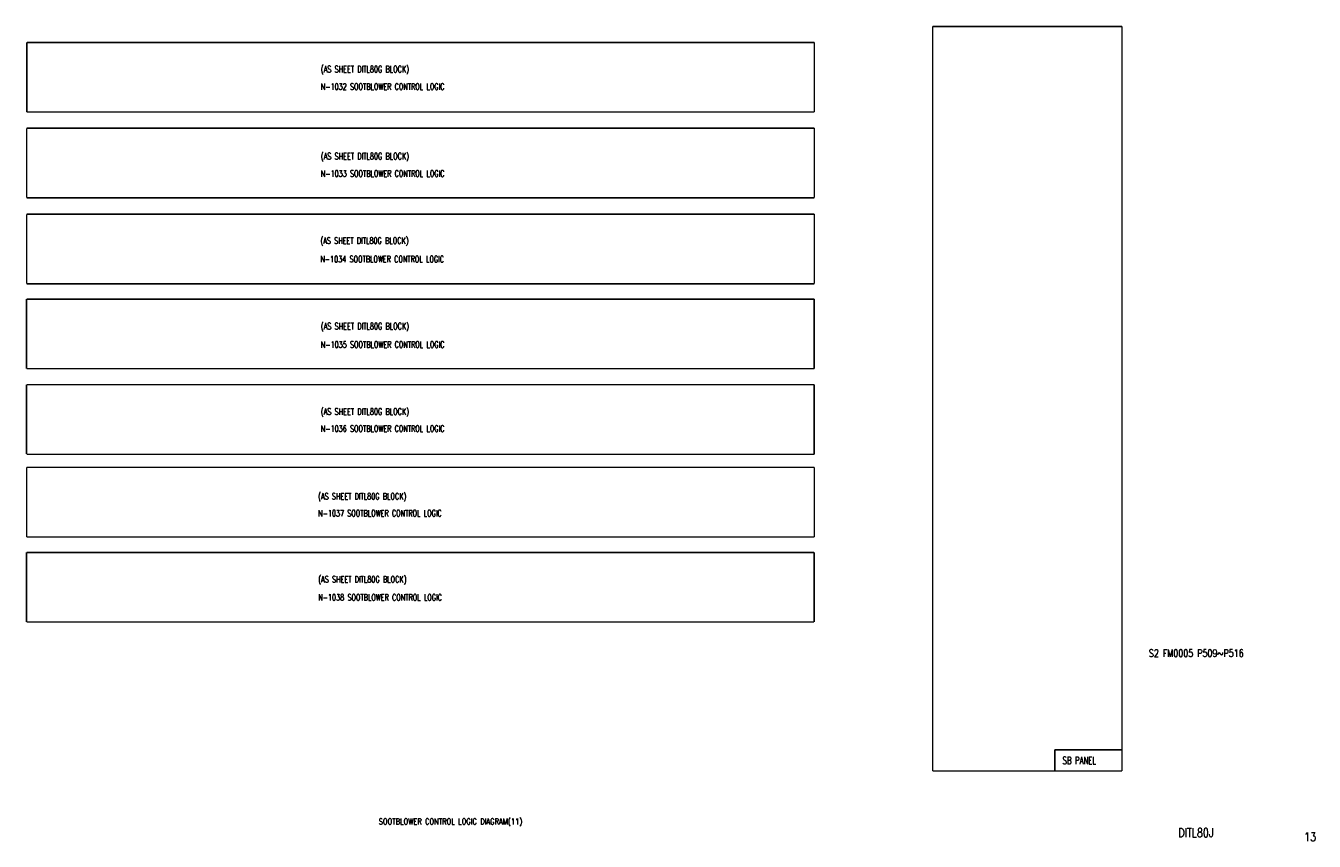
# Model space of a CAD drawing. Extents: x 17 to 460, y -301 to -21.
import ezdxf
from ezdxf.enums import TextEntityAlignment as Align

# ---------------------------------------------------------------- set-up
doc = ezdxf.new("R2010")
doc.units = 0
doc.header["$MEASUREMENT"] = 0
doc.linetypes.add('CENTER', pattern=[20, 8.8, -1, 0.4, -1, 8.8])
for name, color, linetype in [('CEN', 1, 'CENTER'), ('CON', 4, 'CONTINUOUS'), ('DCS', 7, 'CONTINUOUS')]:
    doc.layers.add(name, color=color, linetype=linetype)
doc.styles.add('ROMANS', font='romans', dxfattribs={"width": 0.8})

msp = doc.modelspace()

# ---------------------------------------------------------------- linework, layer by layer
at = {"layer": 'CEN', "const_width": 0.5}
for points in [[(393.99, -21.07), (328.96, -21.07)], [(328.96, -21.07), (328.96, -276.97)], [(394.02, -276.97), (394.02, -21.07)], [(17.74, -50.45), (17.74, -26.56)], [(17.78, -26.56), (288.34, -26.56)], [(288.34, -26.53), (288.34, -50.48)], [(288.34, -50.48), (17.75, -50.48)], [(17.68, -79.92), (17.68, -56.03)], [(17.72, -56.03), (288.28, -56.03)], [(288.28, -56), (288.28, -79.95)], [(288.28, -79.95), (17.69, -79.95)], [(17.67, -109.48), (17.67, -85.59)], [(17.71, -85.59), (288.28, -85.59)], [(288.28, -85.57), (288.28, -109.51)], [(288.28, -109.51), (17.69, -109.51)], [(17.66, -138.68), (17.66, -114.79)], [(17.7, -114.79), (288.26, -114.79)], [(288.26, -114.76), (288.26, -138.71)], [(288.26, -138.71), (17.68, -138.71)], [(17.65, -168.07), (17.65, -144.19)], [(17.69, -144.18), (288.26, -144.18)], [(288.26, -144.16), (288.26, -168.1)], [(288.26, -168.1), (17.67, -168.1)], [(17.68, -196.53), (17.68, -172.64)], [(17.72, -172.64), (288.29, -172.64)], [(288.29, -172.61), (288.29, -196.56)], [(288.29, -196.56), (17.7, -196.56)], [(17.64, -225.77), (17.64, -201.88)], [(17.68, -201.88), (288.24, -201.88)], [(288.24, -201.86), (288.24, -225.8)], [(288.24, -225.8), (17.66, -225.8)], [(328.96, -276.97), (394, -276.97)]]:
    msp.add_lwpolyline(points, dxfattribs=at)
at = {"layer": 'CON'}
for q in [(370.99, -276.68), (394.14, -269.73)]:
    msp.add_line((370.99, -269.73), q, dxfattribs=at)

# ---------------------------------------------------------------- texts
at = {"layer": 'CON', "style": 'ROMANS', "width": 0.7}
for s, height, p in [('(AS SHEET DITL80G BLOCK)', 2.2, (118.75, -37.49)), ('N-1032 SOOTBLOWER CONTROL LOGIC', 2.2, (118.75, -43.49)), ('(AS SHEET DITL80G BLOCK)', 2.2, (118.75, -67.41)), ('N-1033 SOOTBLOWER CONTROL LOGIC', 2.2, (118.75, -73.38)), ('(AS SHEET DITL80G BLOCK)', 2.2, (118.6, -96.43)), ('N-1034 SOOTBLOWER CONTROL LOGIC', 2.2, (118.6, -102.79)), ('(AS SHEET DITL80G BLOCK)', 2.2, (118.75, -125.84)), ('N-1035 SOOTBLOWER CONTROL LOGIC', 2.2, (118.75, -132.16)), ('(AS SHEET DITL80G BLOCK)', 2.2, (118.75, -155.19)), ('N-1036 SOOTBLOWER CONTROL LOGIC', 2.2, (118.75, -161.05)), ('(AS SHEET DITL80G BLOCK)', 2.2, (117.82, -184.32)), ('N-1037 SOOTBLOWER CONTROL LOGIC', 2.2, (117.82, -190.14)), ('(AS SHEET DITL80G BLOCK)', 2.2, (117.87, -212.85)), ('N-1038 SOOTBLOWER CONTROL LOGIC', 2.2, (117.87, -219.07)), ('SB PANEL', 2.5, (373.58, -275.36))]:
    msp.add_text(s, height=height, dxfattribs=at).set_placement(p, align=Align.BOTTOM_LEFT)
at = {"layer": 'CON', "lineweight": 9, "style": 'ROMANS', "width": 0.8}
msp.add_text('SOOTBLOWER CONTROL LOGIC DIAGRAM(11)', height=2, dxfattribs=at).set_placement((138.65, -294.33), align=Align.MIDDLE_LEFT)
for s, p in [('DITL80J', (413.37, -300.59)), ('13', (456.61, -302.02))]:
    msp.add_text(s, height=3, dxfattribs=at).set_placement(p, align=Align.BOTTOM_LEFT)
at = {"layer": 'DCS', "lineweight": 15, "style": 'ROMANS', "width": 0.8}
msp.add_text('S2 FM0005 P509~P516', height=2.5, dxfattribs=at).set_placement((403.25, -238.49), align=Align.BOTTOM_LEFT)

doc.saveas('drawing.dxf')
